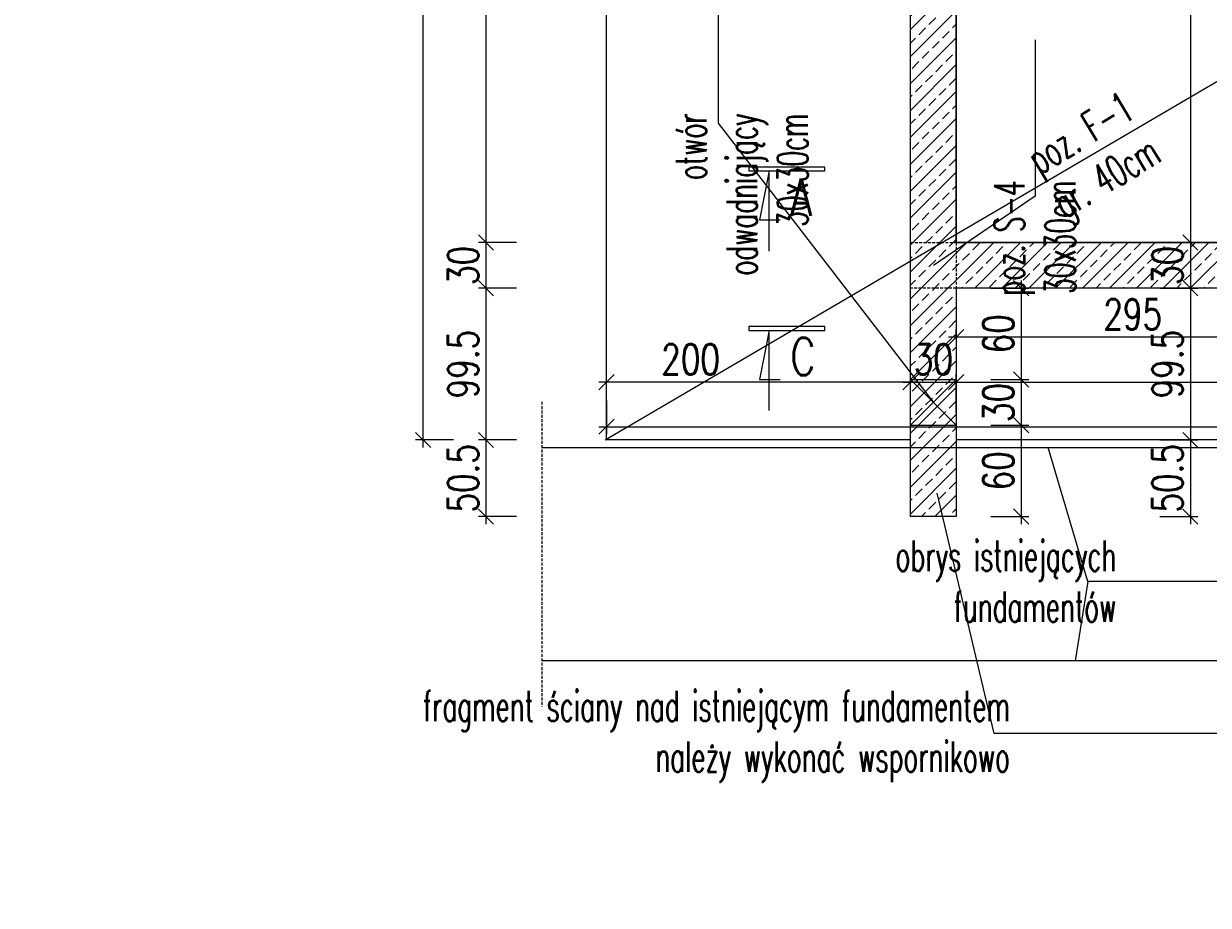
# Model space of a CAD drawing. Header units: millimetres. Extents: x -303 to 588072, y -379 to 357555.
# Tile 11 of 88: x 537426 to 538205, y 333018 to 333597. Entities that reach past the tile are written whole.
import ezdxf

# ---------------------------------------------------------------- set-up
doc = ezdxf.new("R2010")
doc.units = ezdxf.units.MM
doc.header["$LTSCALE"] = 0.15
doc.header["$MEASUREMENT"] = 0
doc.header["$PDSIZE"] = -5
doc.linetypes.add('DASHED', pattern=[19.05, 12.7, -6.35])
for name, color, linetype in [('3', 4, 'Continuous'), ('RFD_1', 2, 'Continuous'), ('RFD_2', 4, 'DASHED'), ('RFD_3', 4, 'Continuous'), ('RFD_3 @ 10', 4, 'Continuous'), ('RFD_5', 8, 'Continuous'), ('RFD_5 @ 10', 8, 'Continuous')]:
    doc.layers.add(name, color=color, linetype=linetype)
doc.styles.get("Standard").update_dxf_attribs({"font": 'simplex.shx', "width": 0.75})
doc.styles.add('txt3', font='simplex.shx', dxfattribs={"width": 0.75, "height": 20})
doc.dimstyles.new('opis 1.1', dxfattribs={"dimscale": 0, "dimtxt": 2, "dimasz": 1, "dimexe": 0.5, "dimexo": 1, "dimgap": 0, "dimtad": 0, "dimdec": 1, "dimrnd": 0.5, "dimdsep": 46, "dimtxsty": 'Standard', "dimblk1": 'OBLIQUE', "dimblk2": 'OBLIQUE', "dimsah": 1, "dimcen": 1, "dimdle": 0.5, "dimclrd": 256, "dimclre": 256, "dimclrt": 4, "dimadec": 0, "dimazin": 2, "dimtm": 1e-09, "dimtfac": 0.75, "dimtdec": 1, "dimtmove": 0, "dimatfit": 3, "dimfxl": 0, "dimtvp": 0.75, "dimtolj": 1, "dimtzin": 0, "dimlwd": -1, "dimlwe": -1, "dimarcsym": 0})

# ---------------------------------------------------------------- blocks, each defined once
blk = doc.blocks.new('_Oblique')
at = {"color": 0, "linetype": 'ByBlock', "lineweight": -2}
blk.add_line((-0.5, -0.5), (0.5, 0.5), dxfattribs=at)
blk = doc.blocks.new('*D1056')
at = {"layer": 'Defpoints', "color": 0, "lineweight": 80}
for p in [(-275.01, 336819), (538047.96, 336819), (1, 0)]:
    blk.add_point(p, dxfattribs=at)
at = {"layer": 'RFD_5'}
for p, q in [((-275.01, -5), (-275.01, 336824)), ((-255.01, 336819), (-280.01, 336819)), ((-255.01, 0), (-280.01, 0))]:
    blk.add_line(p, q, dxfattribs=at)
at = {"layer": 'RFD_5', "xscale": 10, "yscale": 10, "zscale": 10}
for p, rotation in [((-275.01, 336819), 90), ((-275.01, 0), 270)]:
    blk.add_blockref('_Oblique', p, dxfattribs=dict(at, rotation=rotation))
at = {"layer": 'RFD_5', "color": 4, "insert": (-290.01, 168409.5), "char_height": 20, "attachment_point": 5, "rotation": 90}
blk.add_mtext('\\A1;336819', dxfattribs=at)
blk = doc.blocks.new('*D1141')
at = {"layer": 'Defpoints', "color": 0, "lineweight": 80}
for p in [(538039, 333361.25), (538039, 333326.42), (538009, 333323.2)]:
    blk.add_point(p, dxfattribs=at)
at = {"layer": 'RFD_5'}
for p, q in [((538009, 333341.25), (538009, 333366.25)), ((538039, 333341.25), (538039, 333366.25)), ((538004, 333361.25), (538044, 333361.25))]:
    blk.add_line(p, q, dxfattribs=at)
at = {"layer": 'RFD_5', "xscale": 10, "yscale": 10, "zscale": 10, "rotation": 180}
blk.add_blockref('_Oblique', (538009, 333361.25), dxfattribs=at)
at = {"layer": 'RFD_5', "xscale": 10, "yscale": 10, "zscale": 10}
blk.add_blockref('_Oblique', (538039, 333361.25), dxfattribs=at)
at = {"layer": 'RFD_5', "color": 4, "insert": (538024, 333376.25), "char_height": 20, "attachment_point": 5}
blk.add_mtext('\\A1;30', dxfattribs=at)
blk = doc.blocks.new('*D1142')
at = {"layer": 'Defpoints', "color": 0, "lineweight": 80}
for p in [(538659, 333361.24), (538039, 333326.42), (538659, 333323.2)]:
    blk.add_point(p, dxfattribs=at)
at = {"layer": 'RFD_5'}
for p, q in [((538039, 333341.24), (538039, 333366.24)), ((538659, 333341.24), (538659, 333366.24)), ((538034, 333361.24), (538664, 333361.24))]:
    blk.add_line(p, q, dxfattribs=at)
at = {"layer": 'RFD_5', "xscale": 10, "yscale": 10, "zscale": 10, "rotation": 180}
blk.add_blockref('_Oblique', (538039, 333361.24), dxfattribs=at)
at = {"layer": 'RFD_5', "xscale": 10, "yscale": 10, "zscale": 10}
blk.add_blockref('_Oblique', (538659, 333361.24), dxfattribs=at)
at = {"layer": 'RFD_5', "color": 4, "insert": (538349, 333376.24), "char_height": 20, "attachment_point": 5}
blk.add_mtext('\\A1;620', dxfattribs=at)
blk = doc.blocks.new('*D1145')
at = {"layer": 'Defpoints', "color": 0, "lineweight": 80}
for p in [(537809.25, 333361.25), (537809.25, 333341.25), (538009, 333323.2)]:
    blk.add_point(p, dxfattribs=at)
at = {"layer": 'RFD_5'}
for p, q in [((537809.25, 333351.25), (537809.25, 333366.25)), ((538009, 333341.25), (538009, 333366.25)), ((538014, 333361.25), (537804.25, 333361.25))]:
    blk.add_line(p, q, dxfattribs=at)
at = {"layer": 'RFD_5', "xscale": 10, "yscale": 10, "zscale": 10, "rotation": 180}
blk.add_blockref('_Oblique', (537809.25, 333361.25), dxfattribs=at)
at = {"layer": 'RFD_5', "xscale": 10, "yscale": 10, "zscale": 10}
blk.add_blockref('_Oblique', (538009, 333361.25), dxfattribs=at)
at = {"layer": 'RFD_5', "color": 4, "insert": (537864.51, 333376.25), "char_height": 20, "attachment_point": 5}
blk.add_mtext('\\A1;200', dxfattribs=at)
blk = doc.blocks.new('*D1149')
at = {"layer": 'Defpoints', "color": 0, "lineweight": 80}
for p in [(537809.25, 333359.04), (538729, 333359.04), (538729, 333331.95)]:
    blk.add_point(p, dxfattribs=at)
at = {"layer": 'RFD_5'}
for p, q in [((537809.25, 333349.04), (537809.25, 333326.95)), ((538729, 333349.04), (538729, 333326.95)), ((537804.25, 333331.95), (538734, 333331.95))]:
    blk.add_line(p, q, dxfattribs=at)
at = {"layer": 'RFD_5', "xscale": 10, "yscale": 10, "zscale": 10, "rotation": 180}
blk.add_blockref('_Oblique', (537809.25, 333331.95), dxfattribs=at)
at = {"layer": 'RFD_5', "xscale": 10, "yscale": 10, "zscale": 10}
blk.add_blockref('_Oblique', (538729, 333331.95), dxfattribs=at)
at = {"layer": 'RFD_5', "color": 4, "insert": (538269.12, 333346.95), "char_height": 20, "attachment_point": 5}
blk.add_mtext('\\A1;920', dxfattribs=at)
blk = doc.blocks.new('*D1159')
at = {"layer": 'Defpoints', "color": 0, "lineweight": 80}
for p in [(538061.06, 333792.91), (538153.51, 333452.91), (538192.8, 333452.91)]:
    blk.add_point(p, dxfattribs=at)
at = {"layer": 'RFD_5'}
for p, q in [((538192.8, 333797.91), (538192.8, 333447.91)), ((538172.8, 333792.91), (538197.8, 333792.91)), ((538172.8, 333452.91), (538197.8, 333452.91))]:
    blk.add_line(p, q, dxfattribs=at)
at = {"layer": 'RFD_5', "xscale": 10, "yscale": 10, "zscale": 10}
for p, rotation in [((538192.8, 333792.91), 90), ((538192.8, 333452.91), 270)]:
    blk.add_blockref('_Oblique', p, dxfattribs=dict(at, rotation=rotation))
at = {"layer": 'RFD_5', "color": 4, "insert": (538177.8, 333622.91), "char_height": 20, "attachment_point": 5, "rotation": 90}
blk.add_mtext('\\A1;340', dxfattribs=at)
blk = doc.blocks.new('*D1160')
at = {"layer": 'Defpoints', "color": 0, "lineweight": 80}
for p in [(538192.8, 333452.91), (538161.86, 333422.91), (538192.8, 333422.91)]:
    blk.add_point(p, dxfattribs=at)
at = {"layer": 'RFD_5'}
for p, q in [((538182.8, 333452.91), (538187.8, 333452.91)), ((538192.8, 333457.91), (538192.8, 333417.91)), ((538172.8, 333422.91), (538197.8, 333422.91))]:
    blk.add_line(p, q, dxfattribs=at)
at = {"layer": 'RFD_5', "xscale": 10, "yscale": 10, "zscale": 10}
for p, rotation in [((538192.8, 333452.91), 90), ((538192.8, 333422.91), 270)]:
    blk.add_blockref('_Oblique', p, dxfattribs=dict(at, rotation=rotation))
at = {"layer": 'RFD_5', "color": 4, "insert": (538177.8, 333437.91), "char_height": 20, "attachment_point": 5, "rotation": 90}
blk.add_mtext('\\A1;30', dxfattribs=at)
blk = doc.blocks.new('*D1161')
at = {"layer": 'Defpoints', "color": 0, "lineweight": 80}
for p in [(538161.86, 333422.91), (538150.94, 333323.2), (538192.8, 333323.2)]:
    blk.add_point(p, dxfattribs=at)
at = {"layer": 'RFD_5'}
for p, q in [((538192.8, 333427.91), (538192.8, 333318.2)), ((538172.8, 333422.91), (538197.8, 333422.91)), ((538172.8, 333323.2), (538197.8, 333323.2))]:
    blk.add_line(p, q, dxfattribs=at)
at = {"layer": 'RFD_5', "xscale": 10, "yscale": 10, "zscale": 10}
for p, rotation in [((538192.8, 333422.91), 90), ((538192.8, 333323.2), 270)]:
    blk.add_blockref('_Oblique', p, dxfattribs=dict(at, rotation=rotation))
at = {"layer": 'RFD_5', "color": 4, "insert": (538177.8, 333373.06), "char_height": 20, "attachment_point": 5, "rotation": 90}
blk.add_mtext('\\A1;99.5', dxfattribs=at)
blk = doc.blocks.new('*D1162')
at = {"layer": 'Defpoints', "color": 0, "lineweight": 80}
for p in [(538192.8, 333323.2), (538024, 333272.86), (538192.8, 333272.86)]:
    blk.add_point(p, dxfattribs=at)
at = {"layer": 'RFD_5'}
for p, q in [((538192.8, 333328.2), (538192.8, 333267.86)), ((538192.8, 333323.2), (538187.8, 333323.2)), ((538172.8, 333272.86), (538197.8, 333272.86))]:
    blk.add_line(p, q, dxfattribs=at)
at = {"layer": 'RFD_5', "xscale": 10, "yscale": 10, "zscale": 10}
for p, rotation in [((538192.8, 333323.2), 90), ((538192.8, 333272.86), 270)]:
    blk.add_blockref('_Oblique', p, dxfattribs=dict(at, rotation=rotation))
at = {"layer": 'RFD_5', "color": 4, "insert": (538177.8, 333298.03), "char_height": 20, "attachment_point": 5, "rotation": 90}
blk.add_mtext('\\A1;50.5', dxfattribs=at)
blk = doc.blocks.new('*D1169')
at = {"layer": 'Defpoints', "color": 0, "lineweight": 80}
for p in [(538009, 333819.04), (537730.1, 333452.91), (538109.08, 333452.91)]:
    blk.add_point(p, dxfattribs=at)
at = {"layer": 'RFD_5'}
for p, q in [((537750.1, 333819.04), (537725.1, 333819.04)), ((537730.1, 333824.04), (537730.1, 333447.91)), ((537750.1, 333452.91), (537725.1, 333452.91))]:
    blk.add_line(p, q, dxfattribs=at)
at = {"layer": 'RFD_5', "xscale": 10, "yscale": 10, "zscale": 10}
for p, rotation in [((537730.1, 333819.04), 90), ((537730.1, 333452.91), 270)]:
    blk.add_blockref('_Oblique', p, dxfattribs=dict(at, rotation=rotation))
at = {"layer": 'RFD_5', "color": 4, "insert": (537715.1, 333635.98), "char_height": 20, "attachment_point": 5, "rotation": 90}
blk.add_mtext('\\A1;366', dxfattribs=at)
blk = doc.blocks.new('*D1170')
at = {"layer": 'Defpoints', "color": 0, "lineweight": 80}
for p in [(538109.08, 333452.91), (537730.1, 333422.91), (538107.04, 333422.91)]:
    blk.add_point(p, dxfattribs=at)
at = {"layer": 'RFD_5'}
for p, q in [((537750.1, 333452.91), (537725.1, 333452.91)), ((537730.1, 333457.91), (537730.1, 333417.91)), ((537750.1, 333422.91), (537725.1, 333422.91))]:
    blk.add_line(p, q, dxfattribs=at)
at = {"layer": 'RFD_5', "xscale": 10, "yscale": 10, "zscale": 10}
for p, rotation in [((537730.1, 333452.91), 90), ((537730.1, 333422.91), 270)]:
    blk.add_blockref('_Oblique', p, dxfattribs=dict(at, rotation=rotation))
at = {"layer": 'RFD_5', "color": 4, "insert": (537715.1, 333437.91), "char_height": 20, "attachment_point": 5, "rotation": 90}
blk.add_mtext('\\A1;30', dxfattribs=at)
blk = doc.blocks.new('*D1171')
at = {"layer": 'Defpoints', "color": 0, "lineweight": 80}
for p in [(538107.04, 333422.91), (537730.1, 333323.2), (537921.93, 333323.2)]:
    blk.add_point(p, dxfattribs=at)
at = {"layer": 'RFD_5'}
for p, q in [((537730.1, 333427.91), (537730.1, 333318.2)), ((537750.1, 333422.91), (537725.1, 333422.91)), ((537750.1, 333323.2), (537725.1, 333323.2))]:
    blk.add_line(p, q, dxfattribs=at)
at = {"layer": 'RFD_5', "xscale": 10, "yscale": 10, "zscale": 10}
for p, rotation in [((537730.1, 333422.91), 90), ((537730.1, 333323.2), 270)]:
    blk.add_blockref('_Oblique', p, dxfattribs=dict(at, rotation=rotation))
at = {"layer": 'RFD_5', "color": 4, "insert": (537715.1, 333373.06), "char_height": 20, "attachment_point": 5, "rotation": 90}
blk.add_mtext('\\A1;99.5', dxfattribs=at)
blk = doc.blocks.new('*D1172')
at = {"layer": 'Defpoints', "color": 0, "lineweight": 80}
for p in [(537921.93, 333323.2), (537730.1, 333272.86), (538009, 333272.86)]:
    blk.add_point(p, dxfattribs=at)
at = {"layer": 'RFD_5'}
for p, q in [((537730.1, 333328.2), (537730.1, 333267.86)), ((537750.1, 333323.2), (537725.1, 333323.2)), ((537750.1, 333272.86), (537725.1, 333272.86))]:
    blk.add_line(p, q, dxfattribs=at)
at = {"layer": 'RFD_5', "xscale": 10, "yscale": 10, "zscale": 10}
for p, rotation in [((537730.1, 333323.2), 90), ((537730.1, 333272.86), 270)]:
    blk.add_blockref('_Oblique', p, dxfattribs=dict(at, rotation=rotation))
at = {"layer": 'RFD_5', "color": 4, "insert": (537715.1, 333298.03), "char_height": 20, "attachment_point": 5, "rotation": 90}
blk.add_mtext('\\A1;50.5', dxfattribs=at)
blk = doc.blocks.new('*D1174')
at = {"layer": 'Defpoints', "color": 0, "lineweight": 80}
for p in [(537688.79, 333981.76), (537809.25, 333981.76), (537838.21, 333323.2)]:
    blk.add_point(p, dxfattribs=at)
at = {"layer": 'RFD_5'}
for p, q in [((537708.79, 333981.76), (537683.79, 333981.76)), ((537688.79, 333318.2), (537688.79, 333986.76)), ((537708.79, 333323.2), (537683.79, 333323.2))]:
    blk.add_line(p, q, dxfattribs=at)
at = {"layer": 'RFD_5', "xscale": 10, "yscale": 10, "zscale": 10}
for p, rotation in [((537688.79, 333981.76), 90), ((537688.79, 333323.2), 270)]:
    blk.add_blockref('_Oblique', p, dxfattribs=dict(at, rotation=rotation))
at = {"layer": 'RFD_5', "color": 4, "insert": (537673.79, 333652.48), "char_height": 20, "attachment_point": 5, "rotation": 90}
blk.add_mtext('\\A1;658.5', dxfattribs=at)
blk = doc.blocks.new('*D1872')
at = {"layer": 'Defpoints', "color": 0, "lineweight": 80}
for p in [(538334.02, 333422.91), (538039.01, 333390.78), (538039.01, 333380.44)]:
    blk.add_point(p, dxfattribs=at)
at = {"layer": 'RFD_3', "color": 3}
for p, q in [((538334.02, 333410.78), (538334.02, 333385.78)), ((538339.02, 333390.78), (538034.01, 333390.78)), ((538039.01, 333390.44), (538039.01, 333395.78))]:
    blk.add_line(p, q, dxfattribs=at)
at = {"layer": 'RFD_3', "color": 3, "xscale": 10, "yscale": 10, "zscale": 10, "rotation": 180}
blk.add_blockref('_Oblique', (538039.01, 333390.78), dxfattribs=at)
at = {"layer": 'RFD_3', "color": 3, "xscale": 10, "yscale": 10, "zscale": 10}
blk.add_blockref('_Oblique', (538334.02, 333390.78), dxfattribs=at)
at = {"layer": 'RFD_3', "color": 3, "insert": (538154.96, 333405.78), "char_height": 20, "attachment_point": 5}
blk.add_mtext('\\A1;295', dxfattribs=at)
blk = doc.blocks.new('*D1894')
at = {"layer": 'Defpoints', "color": 0, "lineweight": 80}
for p in [(538039.01, 333422.91), (538038.99, 333362.89), (538081.64, 333362.89)]:
    blk.add_point(p, dxfattribs=at)
at = {"layer": 'RFD_3', "color": 3}
for p, q in [((538081.64, 333427.91), (538081.64, 333357.89)), ((538061.64, 333422.91), (538086.64, 333422.91)), ((538061.64, 333362.89), (538086.64, 333362.89))]:
    blk.add_line(p, q, dxfattribs=at)
at = {"layer": 'RFD_3', "color": 3, "xscale": 10, "yscale": 10, "zscale": 10}
for p, rotation in [((538081.64, 333422.91), 90), ((538081.64, 333362.89), 270)]:
    blk.add_blockref('_Oblique', p, dxfattribs=dict(at, rotation=rotation))
at = {"layer": 'RFD_3', "color": 3, "insert": (538066.64, 333392.9), "char_height": 20, "attachment_point": 5, "rotation": 90}
blk.add_mtext('\\A1;60', dxfattribs=at)
blk = doc.blocks.new('*D1895')
at = {"layer": 'Defpoints', "color": 0, "lineweight": 80}
for p in [(538038.99, 333362.89), (538038.99, 333332.89), (538081.64, 333332.89)]:
    blk.add_point(p, dxfattribs=at)
at = {"layer": 'RFD_3', "color": 3}
for p, q in [((538081.64, 333367.89), (538081.64, 333327.89)), ((538061.64, 333362.89), (538086.64, 333362.89)), ((538061.64, 333332.89), (538086.64, 333332.89))]:
    blk.add_line(p, q, dxfattribs=at)
at = {"layer": 'RFD_3', "color": 3, "xscale": 10, "yscale": 10, "zscale": 10}
for p, rotation in [((538081.64, 333362.89), 90), ((538081.64, 333332.89), 270)]:
    blk.add_blockref('_Oblique', p, dxfattribs=dict(at, rotation=rotation))
at = {"layer": 'RFD_3', "color": 3, "insert": (538066.64, 333347.89), "char_height": 20, "attachment_point": 5, "rotation": 90}
blk.add_mtext('\\A1;30', dxfattribs=at)
blk = doc.blocks.new('*D1896')
at = {"layer": 'Defpoints', "color": 0, "lineweight": 80}
for p in [(538038.99, 333332.89), (538039.01, 333272.88), (538081.64, 333272.88)]:
    blk.add_point(p, dxfattribs=at)
at = {"layer": 'RFD_3', "color": 3}
for p, q in [((538081.64, 333337.89), (538081.64, 333267.88)), ((538061.64, 333332.89), (538086.64, 333332.89)), ((538061.64, 333272.88), (538086.64, 333272.88))]:
    blk.add_line(p, q, dxfattribs=at)
at = {"layer": 'RFD_3', "color": 3, "xscale": 10, "yscale": 10, "zscale": 10}
for p, rotation in [((538081.64, 333332.89), 90), ((538081.64, 333272.88), 270)]:
    blk.add_blockref('_Oblique', p, dxfattribs=dict(at, rotation=rotation))
at = {"layer": 'RFD_3', "color": 3, "insert": (538066.64, 333302.89), "char_height": 20, "attachment_point": 5, "rotation": 90}
blk.add_mtext('\\A1;60', dxfattribs=at)

msp = doc.modelspace()

# ---------------------------------------------------------------- hatches: boundary and pattern name
at = {"layer": 'RFD_5'}
h = msp.add_hatch(dxfattribs=at)
h.set_pattern_fill('ANSI33', color=256, scale=50)
h.set_pattern_definition([(45, (-2407.349, -1002.463), (-8.83883476, 8.83883476), []), (45, (-2398.51, -1002.463), (-8.83883476, 8.83883476), [6.25, -3.125])])
h.paths.add_polyline_path([(537925.23, 333858.78), (538009, 333819.04), (538009, 333272.88), (538039, 333272.88), (538039, 333272.9), (538039.01, 333272.9), (538039.01, 333422.94), (538659, 333422.94), (538659, 333272.88), (538689, 333272.88), (538689, 333272.9), (538689.01, 333272.9), (538689.01, 333452.96), (538689, 333452.96), (538689, 333822.94), (538434, 333822.94), (538434, 333792.94), (538659, 333792.94), (538659, 333452.96), (538039.01, 333452.96), (538039, 333838.02), (537938.09, 333885.88)])

# ---------------------------------------------------------------- linework, layer by layer
at = {"layer": 'RFD_1'}
for points in [[(538689, 333452.94), (538689.01, 333452.94), (538689.01, 333272.88), (538659.01, 333272.88), (538659.01, 333422.94), (538039.01, 333422.94), (538039.01, 333272.88), (538009.01, 333272.88), (538009, 333819.05), (537925.23, 333858.78), (537938.09, 333885.88)], [(538434, 333822.91), (538689, 333822.91), (538689, 333272.86), (538659, 333272.86), (538659, 333422.91), (538039, 333422.91), (538039, 333272.86), (538009, 333272.86), (538009, 333819.04), (537925.24, 333858.78), (537938.09, 333885.88)], [(537938.09, 333885.88), (538039, 333838.02), (538039.01, 333452.94), (538659, 333452.94)], [(538434, 333792.91), (538659, 333792.91), (538659, 333452.91), (538039, 333452.91), (538039, 333792.91)], [(537916.02, 333447.26), (537916.02, 333499.91), (537909.88, 333467.79), (537923.4, 333467.79)], [(537916.02, 333342.5), (537916.02, 333395.15), (537909.88, 333363.03), (537923.4, 333363.03)]]:
    msp.add_lwpolyline(points, dxfattribs=at)
for points in [[(537902.84, 333502.48), (537902.84, 333499.91), (537952.72, 333499.91), (537952.72, 333502.48)], [(537902.84, 333397.72), (537902.84, 333395.15), (537952.72, 333395.15), (537952.72, 333397.72)]]:
    msp.add_lwpolyline(points, close=True, dxfattribs=at)
at = {"layer": 'RFD_2'}
msp.add_line((537766.88, 333348.32), (537766.88, 333148.09), dxfattribs=at)
msp.add_lwpolyline([(538009, 333452.91), (538039, 333452.91), (538039, 333422.91), (538009, 333422.91)], close=True, dxfattribs=at)
at = {"layer": 'RFD_3', "color": 3}
for p, q in [((538008.99, 333332.89), (538008.99, 333362.89)), ((538008.99, 333362.89), (538038.99, 333362.89)), ((538038.99, 333332.89), (538008.99, 333362.89)), ((538038.99, 333362.89), (538008.99, 333332.89)), ((538038.99, 333362.89), (538038.99, 333332.89)), ((538008.99, 333332.89), (538038.99, 333332.89))]:
    msp.add_line(p, q, dxfattribs=at)
at = {"layer": 'RFD_3'}
for points in [[(538009, 333323.2), (537809.25, 333323.2), (537809.25, 333981.76), (538059.88, 333862.91), (538729, 333862.91), (538729, 333323.2)], [(538659.09, 333323.2), (538039, 333323.2)]]:
    msp.add_lwpolyline(points, dxfattribs=at)
at = {"layer": 'RFD_5'}
for p, q in [((537766.88, 333318.2), (538835.81, 333318.2)), ((538835.81, 333178.2), (537766.88, 333178.2))]:
    msp.add_line(p, q, dxfattribs=at)
at = {"layer": 'RFD_5', "color": 6}
msp.add_lwpolyline([(537808.44, 333323.2), (538729, 333862.91)], dxfattribs=at)
at = {"layer": 'RFD_5', "elevation": -40}
msp.add_lwpolyline([(537882.53, 333754.13), (537882.53, 333531.42), (538023.99, 333347.89)], dxfattribs=at)
at = {"layer": 'RFD_5'}
for points in [[(538090.8, 333586.03), (538090.8, 333483.28), (538024, 333437.91)], [(538125.46, 333230.27), (538099.45, 333318.2)], [(538675.86, 333287.91), (538584.64, 333130.36), (538063.85, 333130.36), (538026.42, 333288.26)], [(538302.63, 333230.27), (538125.46, 333230.27), (538117.11, 333178.2)]]:
    msp.add_lwpolyline(points, dxfattribs=at)

# ---------------------------------------------------------------- texts
at = {"layer": '3', "color": 4, "char_height": 20, "attachment_point": 6, "style": 'txt3'}
for s, insert, rotation in [('{\\Fsimplex.shx;\\W7.42105; }{\\A1;\\W0.80000x;poz. F-1}\\P{\\Fsimplex.shx;\\W7.42105; }{\\A1;\\W0.80000x;gr. 40cm}', (538162.92, 333526.92, 40), 30.93425), ('{\\Fsimplex.shx;\\W5.36842;  }{\\A1;\\W0.80000x;otwór }\\P{\\Fsimplex.shx;\\W5.36842;  }{\\A1;\\W0.80000x;odwadniający}\\P{\\Fsimplex.shx;\\W5.36842;  }{\\A1;\\W0.80000x;30x30cm}', (537898.21, 333537.76), 89.99978), ('{\\Fsimplex.shx;\\W7.63158; }{\\A1;\\W0.80000x;poz. S-4}\\P{\\Fsimplex.shx;\\W7.63158; }{\\A1;\\W0.80000x;30x30cm}', (538090.62, 333493.71, 40), 89.99978), ('{\\Fsimplex.shx;\\W7.34211;  }{\\A1;\\W0.80000x;obrys istniejących}\\P{\\Fsimplex.shx;\\W7.34211;  }{\\A1;\\W0.80000x;fundamentów}', (538144.17, 333230.45, 40), 359.99978), ('{\\Fsimplex.shx;\\W10.00000;    }{\\A1;\\W0.80000x;fragment ściany nad istniejącym fundamentem}\\P{\\Fsimplex.shx;\\W10.00000;    }{\\A1;\\W0.80000x; należy wykonać wspornikowo}', (538074.29, 333128.48, 40), 359.99978)]:
    msp.add_mtext(s, dxfattribs=dict(at, insert=insert, rotation=rotation))
at = {"layer": 'RFD_1', "char_height": 24.58, "width": 4558.2211, "attachment_point": 7}
for s, insert in [('A', (537930.03, 333470.48)), ('C', (537930.03, 333365.72))]:
    msp.add_mtext(s, dxfattribs=dict(at, insert=insert))

# ---------------------------------------------------------------- dimensions: what is measured, and where the dimension line sits
at = {"layer": 'RFD_3 @ 10', "color": 3}
for base, p1, p2, picture, middle in [((538081.64, 333362.89), (538039.01, 333422.91), (538038.99, 333362.89), '*D1894', (538066.64, 333392.9)), ((538081.64, 333332.89), (538038.99, 333362.89), (538038.99, 333332.89), '*D1895', (538066.64, 333347.89)), ((538081.64, 333272.88), (538038.99, 333332.89), (538039.01, 333272.88), '*D1896', (538066.64, 333302.89))]:
    dim = msp.add_linear_dim(base=base, p1=p1, p2=p2, angle=90, dimstyle='opis 1.1', override={"dimscale": 0, "dimblk1": 'Oblique', "dimblk2": 'Oblique', "dimclrd": 3, "dimclre": 3, "dimclrt": 3, "dimtmove": 1}, dxfattribs=at)
    dim.commit()
    dim.dimension.update_dxf_attribs({"geometry": picture, "text_midpoint": middle})
dim = msp.add_linear_dim(base=(538039.01, 333390.78), p1=(538334.02, 333422.91), p2=(538039.01, 333380.44), dimstyle='opis 1.1', override={"dimscale": 0, "dimblk1": 'Oblique', "dimblk2": 'Oblique', "dimclrd": 3, "dimclre": 3, "dimclrt": 3, "dimtmove": 1}, dxfattribs=at)
dim.commit()
dim.dimension.update_dxf_attribs({"geometry": '*D1872', "text_midpoint": (538154.96, 333390.78), "dimtype": 160})
at = {"layer": 'RFD_5 @ 10', "color": 3}
for base, p1, p2, override, picture, middle in [((-275.01, 336819), (1, 0), (538047.96, 336819), {"dimscale": 0, "dimtmove": 1}, '*D1056', (-290.01, 168409.5)), ((537688.79, 333981.76), (537838.21, 333323.2), (537809.25, 333981.76), {"dimscale": 0}, '*D1174', (537673.79, 333652.48)), ((537730.1, 333452.91), (538009, 333819.04), (538109.08, 333452.91), {"dimscale": 0, "dimtmove": 1}, '*D1169', (537715.1, 333635.98)), ((538192.8, 333452.91), (538061.06, 333792.91), (538153.51, 333452.91), {"dimscale": 0, "dimtmove": 1}, '*D1159', (538177.8, 333622.91)), ((537730.1, 333422.91), (538109.08, 333452.91), (538107.04, 333422.91), {"dimscale": 0, "dimtmove": 1}, '*D1170', (537715.1, 333437.91)), ((538192.8, 333422.91), (538192.8, 333452.91), (538161.86, 333422.91), {"dimscale": 0, "dimtmove": 1}, '*D1160', (538177.8, 333437.91)), ((537730.1, 333323.2), (538107.04, 333422.91), (537921.93, 333323.2), {"dimscale": 0, "dimtmove": 1}, '*D1171', (537715.1, 333373.06)), ((538192.8, 333323.2), (538161.86, 333422.91), (538150.94, 333323.2), {"dimscale": 0, "dimtmove": 1}, '*D1161', (538177.8, 333373.06)), ((537730.1, 333272.86), (537921.93, 333323.2), (538009, 333272.86), {"dimscale": 0, "dimtmove": 1}, '*D1172', (537715.1, 333298.03)), ((538192.8, 333272.86), (538192.8, 333323.2), (538024, 333272.86), {"dimscale": 0, "dimtmove": 1}, '*D1162', (538177.8, 333298.03))]:
    dim = msp.add_linear_dim(base=base, p1=p1, p2=p2, angle=90, dimstyle='opis 1.1', override=override, dxfattribs=at)
    dim.commit()
    dim.dimension.update_dxf_attribs({"geometry": picture, "text_midpoint": middle})
dim = msp.add_linear_dim(base=(537809.2465, 333361.2499), p1=(538008.9993, 333323.2018), p2=(537809.2465, 333341.2533), dimstyle='opis 1.1', override={"dimscale": 0, "dimtmove": 1}, dxfattribs=at)
dim.commit()
dim.dimension.update_dxf_attribs({"geometry": '*D1145', "text_midpoint": (537864.5068, 333361.2499), "dimtype": 160})
for base, p1, p2, override, picture, middle in [((538039, 333361.25), (538009, 333323.2), (538039, 333326.42), {"dimscale": 0}, '*D1141', (538024, 333376.25)), ((538659, 333361.24), (538039, 333326.42), (538659, 333323.2), {"dimscale": 0, "dimtmove": 1}, '*D1142', (538349, 333376.24)), ((538728.9996, 333331.946), (537809.2465, 333359.0403), (538728.9996, 333359.041), {"dimscale": 0}, '*D1149', (538269.1231, 333346.946))]:
    dim = msp.add_linear_dim(base=base, p1=p1, p2=p2, dimstyle='opis 1.1', override=override, dxfattribs=at)
    dim.commit()
    dim.dimension.update_dxf_attribs({"geometry": picture, "text_midpoint": middle})

doc.saveas('drawing.dxf')
